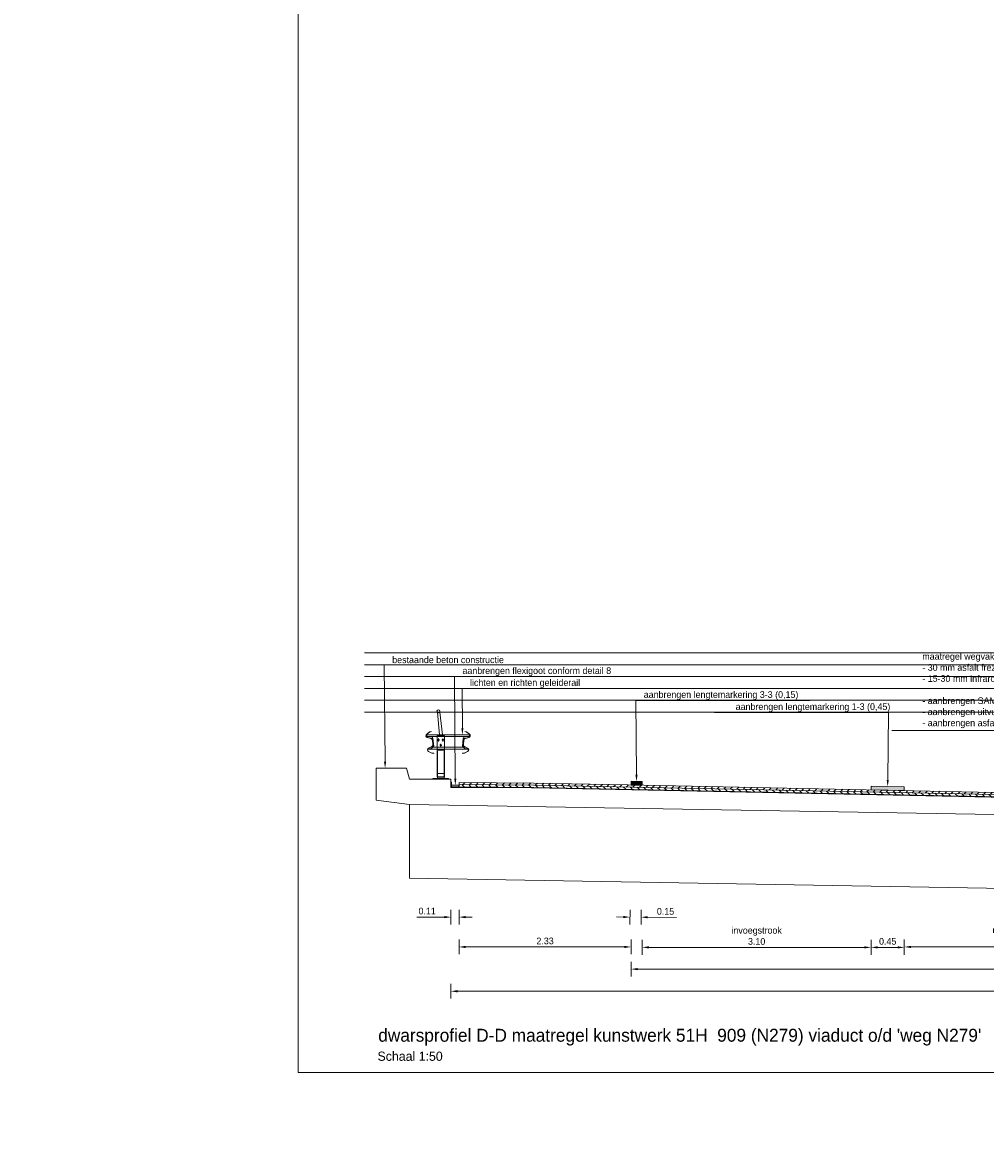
# Model space of a CAD drawing. Header units: metres. Extents: x 0 to 178216, y 0 to 407261.
# Tile 80 of 126: x 166822 to 166835, y 406205 to 406220. Entities that reach past the tile are written whole.
import ezdxf
from ezdxf import colors
from ezdxf.entities.mleader import LeaderData, LeaderLine
from ezdxf.math import Vec2, Vec3

# ---------------------------------------------------------------- set-up
doc = ezdxf.new("R2010")
doc.units = ezdxf.units.M
doc.header["$PDSIZE"] = 1
doc.layers.get('Defpoints').update_dxf_attribs({"lineweight": 18})
for name, color, linetype, lineweight in [('N-WE-VW-MARKERING_LANGS_STREEP_DOORGETROKKEN-G', 7, 'Continuous', 18), ('X-XX-AL-T35', 50, 'Continuous', 18), ('X-XX-AL-T50', 130, 'Continuous', 18), ('X-XX-AL-TEKENBLAD-M', 7, 'Continuous', 18), ('X-XX-AL-TEKENBLAD-S', 7, 'Continuous', 18), ('X-XX-AL-TEKENBLAD-T18', 10, 'Continuous', 18)]:
    doc.layers.add(name, color=color, linetype=linetype, lineweight=lineweight)
doc.layers.add('X-XX-AL-HULPLIJN-G', color=210, linetype='Continuous', lineweight=18, plot=False)
doc.styles.add('Futurabook1-1000', font='LT.TTF', dxfattribs={"height": 2.5})
doc.styles.add('NLCS-ISO-M100-T50', font='LT.TTF', dxfattribs={"height": 0.5})
doc.styles.add('NLCS-ISO-M50-T18', font='LT.TTF', dxfattribs={"height": 0.09})
doc.styles.add('NLCS-ISO-M500-T50', font='LT.TTF', dxfattribs={"height": 2.5})
doc.dimstyles.new('NLCS-M50-T18-PIJL_L2_H2', dxfattribs={"dimscale": 0.05, "dimtxt": 0.09, "dimasz": 1.8, "dimexe": 2, "dimexo": 2, "dimgap": 0.7, "dimtad": 1, "dimzin": 0, "dimdsep": 46, "dimtxsty": 'NLCS-ISO-M50-T18', "dimcen": 0, "dimdle": 2, "dimclrd": 256, "dimclre": 256, "dimclrt": 10, "dimazin": 0, "dimtfac": 1, "dimtofl": 0, "dimtmove": 0, "dimatfit": 3, "dimfxl": 2, "dimfxlon": 1, "dimtfillclr": 256, "dimtolj": 1, "dimtzin": 0, "dimlwd": -1, "dimlwe": -1, "dimarcsym": 0})

# ---------------------------------------------------------------- blocks, each defined once
blk = doc.blocks.new('*D213')
at = {"layer": 'Defpoints', "color": 0, "transparency": 16777216}
for p in [(166833.547, 406209.404), (166836.297, 406209.347), (166836.297, 406207.287)]:
    blk.add_point(p, dxfattribs=at)
at = {"layer": 'X-XX-AL-TEKENBLAD-M', "transparency": 16777216}
for p, q in [((166833.547, 406207.387), (166833.547, 406207.187)), ((166836.297, 406207.387), (166836.297, 406207.187)), ((166833.637, 406207.287), (166836.207, 406207.287))]:
    blk.add_line(p, q, dxfattribs=at)
for points in [[(166833.637, 406207.302), (166833.637, 406207.272), (166833.547, 406207.287)], [(166836.207, 406207.302), (166836.207, 406207.272), (166836.297, 406207.287)]]:
    blk.add_solid(points, dxfattribs=at)
at = {"layer": 'X-XX-AL-TEKENBLAD-M', "color": 10, "transparency": 16777216, "insert": (166834.922, 406207.445), "char_height": 0.09, "attachment_point": 5, "style": 'NLCS-ISO-M50-T18'}
blk.add_mtext('\\A1;rijbaan\\P2.75', dxfattribs=at)
blk = doc.blocks.new('*D221')
at = {"layer": 'Defpoints', "color": 0, "transparency": 16777216}
for p in [(166829.847, 406209.48), (166829.997, 406209.477), (166829.982, 406207.69)]:
    blk.add_point(p, dxfattribs=at)
at = {"layer": 'X-XX-AL-TEKENBLAD-S', "transparency": 16777216}
for p, q in [((166829.833, 406207.791), (166829.832, 406207.591)), ((166829.983, 406207.79), (166829.982, 406207.59)), ((166829.742, 406207.692), (166829.652, 406207.693)), ((166830.072, 406207.689), (166830.464, 406207.686))]:
    blk.add_line(p, q, dxfattribs=at)
for points in [[(166829.743, 406207.707), (166829.742, 406207.677), (166829.832, 406207.691)], [(166830.073, 406207.704), (166830.072, 406207.674), (166829.982, 406207.69)]]:
    blk.add_solid(points, dxfattribs=at)
at = {"layer": 'X-XX-AL-TEKENBLAD-S', "color": 10, "transparency": 16777216, "insert": (166830.314, 406207.768), "char_height": 0.09, "attachment_point": 5, "rotation": 359.5353, "style": 'NLCS-ISO-M50-T18'}
blk.add_mtext('\\A1;0.15', dxfattribs=at)
blk = doc.blocks.new('*D223')
at = {"layer": 'Defpoints', "color": 0, "transparency": 16777216}
for p in [(166833.098, 406209.464), (166833.548, 406209.454), (166833.548, 406207.281)]:
    blk.add_point(p, dxfattribs=at)
at = {"layer": 'X-XX-AL-TEKENBLAD-S', "transparency": 16777216}
for p, q in [((166833.098, 406207.381), (166833.098, 406207.181)), ((166833.548, 406207.381), (166833.548, 406207.181)), ((166833.188, 406207.281), (166833.458, 406207.281))]:
    blk.add_line(p, q, dxfattribs=at)
for points in [[(166833.188, 406207.296), (166833.188, 406207.266), (166833.098, 406207.281)], [(166833.458, 406207.296), (166833.458, 406207.266), (166833.548, 406207.281)]]:
    blk.add_solid(points, dxfattribs=at)
at = {"layer": 'X-XX-AL-TEKENBLAD-S', "color": 10, "transparency": 16777216, "insert": (166833.323, 406207.362), "char_height": 0.09, "attachment_point": 5, "style": 'NLCS-ISO-M50-T18'}
blk.add_mtext('\\A1;0.45', dxfattribs=at)
blk = doc.blocks.new('*D219')
at = {"layer": 'Defpoints', "color": 0, "transparency": 16777216}
for p in [(166827.407, 406209.517), (166845.672, 406209.234), (166845.672, 406206.687)]:
    blk.add_point(p, dxfattribs=at)
at = {"layer": 'X-XX-AL-TEKENBLAD-S', "transparency": 16777216}
for p, q in [((166827.407, 406206.787), (166827.407, 406206.587)), ((166845.672, 406206.787), (166845.672, 406206.587)), ((166827.497, 406206.687), (166845.582, 406206.687))]:
    blk.add_line(p, q, dxfattribs=at)
for points in [[(166827.497, 406206.702), (166827.497, 406206.672), (166827.407, 406206.687)], [(166845.582, 406206.702), (166845.582, 406206.672), (166845.672, 406206.687)]]:
    blk.add_solid(points, dxfattribs=at)
at = {"layer": 'X-XX-AL-TEKENBLAD-S', "color": 10, "transparency": 16777216, "insert": (166836.54, 406206.768), "char_height": 0.09, "attachment_point": 5, "style": 'NLCS-ISO-M50-T18'}
blk.add_mtext('\\A1;18.27', dxfattribs=at)
blk = doc.blocks.new('*D218')
at = {"layer": 'Defpoints', "color": 0, "transparency": 16777216}
for p in [(166829.847, 406209.48), (166843.547, 406209.202), (166843.547, 406206.987)]:
    blk.add_point(p, dxfattribs=at)
at = {"layer": 'X-XX-AL-TEKENBLAD-S', "transparency": 16777216}
for p, q in [((166829.847, 406207.087), (166829.847, 406206.887)), ((166843.547, 406207.087), (166843.547, 406206.887)), ((166829.937, 406206.987), (166843.457, 406206.987))]:
    blk.add_line(p, q, dxfattribs=at)
for points in [[(166829.937, 406207.002), (166829.937, 406206.972), (166829.847, 406206.987)], [(166843.457, 406207.002), (166843.457, 406206.972), (166843.547, 406206.987)]]:
    blk.add_solid(points, dxfattribs=at)
at = {"layer": 'X-XX-AL-TEKENBLAD-S', "color": 10, "transparency": 16777216, "insert": (166836.697, 406207.068), "char_height": 0.09, "attachment_point": 5, "style": 'NLCS-ISO-M50-T18'}
blk.add_mtext('\\A1;13.70', dxfattribs=at)
blk = doc.blocks.new('*D228')
at = {"layer": 'Defpoints', "color": 0, "transparency": 16777216}
for p in [(166827.517, 406209.516), (166829.848, 406209.53), (166827.517, 406207.287)]:
    blk.add_point(p, dxfattribs=at)
at = {"layer": 'X-XX-AL-TEKENBLAD-S', "transparency": 16777216}
for p, q in [((166827.517, 406207.387), (166827.517, 406207.187)), ((166829.848, 406207.387), (166829.848, 406207.187)), ((166829.758, 406207.287), (166827.607, 406207.287))]:
    blk.add_line(p, q, dxfattribs=at)
for points in [[(166827.607, 406207.302), (166827.607, 406207.272), (166827.517, 406207.287)], [(166829.758, 406207.302), (166829.758, 406207.272), (166829.848, 406207.287)]]:
    blk.add_solid(points, dxfattribs=at)
at = {"layer": 'X-XX-AL-TEKENBLAD-S', "color": 10, "transparency": 16777216, "insert": (166828.683, 406207.368), "char_height": 0.09, "attachment_point": 5, "style": 'NLCS-ISO-M50-T18'}
blk.add_mtext('\\A1;2.33', dxfattribs=at)
blk = doc.blocks.new('*D222')
at = {"layer": 'Defpoints', "color": 0, "transparency": 16777216}
for p in [(166827.407, 406209.517), (166827.517, 406209.516), (166827.407, 406207.691)]:
    blk.add_point(p, dxfattribs=at)
at = {"layer": 'X-XX-AL-TEKENBLAD-S', "transparency": 16777216}
for p, q in [((166827.407, 406207.791), (166827.407, 406207.591)), ((166827.517, 406207.791), (166827.517, 406207.591)), ((166827.317, 406207.691), (166826.944, 406207.691)), ((166827.607, 406207.691), (166827.697, 406207.691))]:
    blk.add_line(p, q, dxfattribs=at)
for points in [[(166827.317, 406207.706), (166827.317, 406207.676), (166827.407, 406207.691)], [(166827.607, 406207.706), (166827.607, 406207.676), (166827.517, 406207.691)]]:
    blk.add_solid(points, dxfattribs=at)
at = {"layer": 'X-XX-AL-TEKENBLAD-S', "color": 10, "transparency": 16777216, "insert": (166827.086, 406207.772), "char_height": 0.09, "attachment_point": 5, "style": 'NLCS-ISO-M50-T18'}
blk.add_mtext('\\A1;0.11', dxfattribs=at)
blk = doc.blocks.new('*D229')
at = {"layer": 'Defpoints', "color": 0, "transparency": 16777216}
for p in [(166829.998, 406209.527), (166833.098, 406209.464), (166833.098, 406207.281)]:
    blk.add_point(p, dxfattribs=at)
at = {"layer": 'X-XX-AL-TEKENBLAD-S', "transparency": 16777216}
for p, q in [((166829.998, 406207.381), (166829.998, 406207.181)), ((166833.098, 406207.381), (166833.098, 406207.181)), ((166830.088, 406207.281), (166833.008, 406207.281))]:
    blk.add_line(p, q, dxfattribs=at)
for points in [[(166830.088, 406207.296), (166830.088, 406207.266), (166829.998, 406207.281)], [(166833.008, 406207.296), (166833.008, 406207.266), (166833.098, 406207.281)]]:
    blk.add_solid(points, dxfattribs=at)
at = {"layer": 'X-XX-AL-TEKENBLAD-S', "color": 10, "transparency": 16777216, "insert": (166831.548, 406207.436), "char_height": 0.09, "attachment_point": 5, "style": 'NLCS-ISO-M50-T18'}
blk.add_mtext('\\A1;invoegstrook\\P3.10', dxfattribs=at)

msp = doc.modelspace()

# ---------------------------------------------------------------- hatches: boundary and pattern name
at = {"layer": 'N-WE-VW-MARKERING_LANGS_STREEP_DOORGETROKKEN-G', "transparency": 33554559}
h = msp.add_hatch(color=256, dxfattribs=at)
h.dxf.hatch_style = 1
h.paths.add_polyline_path([(166829.9979, 406209.5268), (166829.8479, 406209.5298), (166829.8469, 406209.4798), (166829.9969, 406209.4768)])
h = msp.add_hatch(color=256, dxfattribs=at)
h.dxf.hatch_style = 1
h.paths.add_polyline_path([(166833.5479, 406209.4544), (166833.098, 406209.4638), (166833.097, 406209.4136), (166833.5469, 406209.4044)])
at = {"layer": 'X-XX-AL-TEKENBLAD-S', "transparency": 33554687}
h = msp.add_hatch(dxfattribs=at)
h.set_pattern_fill('ANSI31', color=256, scale=0.02)
h.set_pattern_definition([(45, (-6.652955, -18.25), (-0.044901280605, 0.044901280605), [])])
h.paths.add_polyline_path([(166840.4497, 406209.2637), (166837.2335, 406209.3293), (166836.754, 406209.3391), (166836.274, 406209.3489), (166833.0304, 406209.415), (166828.5303, 406209.5067), (166827.5172, 406209.5157), (166827.5169, 406209.4857), (166828.5303, 406209.4767), (166845.4573, 406209.136), (166845.4573, 406209.166), (166843.6059, 406209.1994)])
h = msp.add_hatch(dxfattribs=at)
h.set_pattern_fill('ANSI31', color=256, scale=0.02, angle=270)
h.set_pattern_definition([(315, (-11137.839415, 19392.47559), (0.044901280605, 0.044901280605), [])])
h.paths.add_polyline_path([(166828.5303, 406209.4767), (166827.5172, 406209.4857), (166827.5169, 406209.4557), (166828.5294, 406209.4467), (166845.4573, 406209.106), (166845.4573, 406209.136)])

# ---------------------------------------------------------------- linework, layer by layer
at = {"layer": 'N-WE-VW-MARKERING_LANGS_STREEP_DOORGETROKKEN-G', "flags": 128}
for points in [[(166829.9979, 406209.5268), (166829.8479, 406209.5298), (166829.8469, 406209.4798), (166829.9969, 406209.4768), (166829.9979, 406209.5268)], [(166833.5479, 406209.4544), (166833.098, 406209.4638), (166833.097, 406209.4136), (166833.5469, 406209.4044), (166833.5479, 406209.4544)]]:
    msp.add_lwpolyline(points, close=True, dxfattribs=at)
at = {"layer": 'X-XX-AL-HULPLIJN-G', "flags": 128}
msp.add_lwpolyline([(166825.3375, 406225.5848), (166825.3375, 406205.5848), (166875.3375, 406205.5848), (166875.3375, 406225.5848)], close=True, dxfattribs=at)
for points in [[(166826.2382, 406211.2682), (166846.568, 406211.2682)], [(166826.2382, 406211.1082), (166846.568, 406211.1082)], [(166826.2382, 406210.9482), (166846.568, 406210.9482)], [(166826.2382, 406210.7882), (166846.568, 406210.7882)], [(166826.2382, 406210.6282), (166846.568, 406210.6282)], [(166826.2382, 406210.4682), (166846.568, 406210.4682)], [(166827.4072, 406209.5167), (166827.4172, 406209.5166), (166827.4172, 406209.4566), (166828.5294, 406209.4467), (166845.4573, 406209.106), (166845.5572, 406209.1045), (166845.5572, 406209.1645), (166845.5672, 406209.1645)]]:
    msp.add_lwpolyline(points, dxfattribs=at)
at = {"layer": 'X-XX-AL-TEKENBLAD-S'}
for p, q in [((166827.0791, 406210.1594), (166827.0818, 406210.1364)), ((166827.6591, 406210.1594), (166827.0791, 406210.1594)), ((166827.6565, 406210.1364), (166827.0818, 406210.1364)), ((166827.1537, 406210.1364), (166827.1689, 406209.9914)), ((166827.1575, 406210.1364), (166827.1728, 406209.9914)), ((166827.1639, 406210.1122), (166827.1601, 406210.1118)), ((166827.1639, 406210.1122), (166827.1749, 406210.0074)), ((166827.2191, 406209.5917), (166827.2191, 406210.1464)), ((166827.2191, 406210.1464), (166827.3191, 406210.1464)), ((166827.2263, 406210.0894), (166827.2525, 406210.0894)), ((166827.2391, 406210.0695), (166827.2391, 406210.108)), ((166827.2863, 406210.0894), (166827.3125, 406210.0894)), ((166827.2991, 406210.0707), (166827.2991, 406210.108)), ((166827.3191, 406210.1464), (166827.3191, 406209.5917)), ((166827.5744, 406210.1122), (166827.5634, 406210.0074)), ((166827.5808, 406210.1364), (166827.5655, 406209.9914)), ((166827.5846, 406210.1364), (166827.5694, 406209.9914)), ((166827.5744, 406210.1122), (166827.5782, 406210.1118)), ((166827.6591, 406210.1594), (166827.6565, 406210.1364)), ((166827.1371, 406209.9684), (166827.1015, 406209.9684)), ((166827.1015, 406209.9654), (166827.1015, 406209.9684)), ((166827.6368, 406209.9654), (166827.1015, 406209.9654)), ((166827.1371, 406209.9684), (166827.1611, 406209.9914)), ((166827.5771, 406209.9914), (166827.1611, 406209.9914)), ((166827.1749, 406210.0074), (166827.1711, 406210.007)), ((166827.2191, 406209.9564), (166827.3191, 406209.9564)), ((166827.2191, 406209.9514), (166827.3191, 406209.9514)), ((166827.2191, 406209.9399), (166827.2241, 406209.9399)), ((166827.2241, 406209.5667), (166827.2241, 406209.9399)), ((166827.2558, 406210.0194), (166827.2816, 406210.0194)), ((166827.2691, 406209.9918), (166827.2691, 406210.038)), ((166827.3141, 406209.9399), (166827.3191, 406209.9399)), ((166827.3141, 406209.5667), (166827.3141, 406209.9399)), ((166827.5634, 406210.0074), (166827.5672, 406210.007)), ((166827.5771, 406209.9914), (166827.6011, 406209.9684)), ((166827.6368, 406209.9684), (166827.6011, 406209.9684)), ((166827.6368, 406209.9654), (166827.6368, 406209.9684)), ((166827.3141, 406209.6367), (166827.2241, 406209.6367)), ((166827.3741, 406209.5667), (166827.1641, 406209.5667)), ((166827.1641, 406209.5667), (166827.1641, 406209.5567)), ((166827.2191, 406209.5717), (166827.2126, 406209.5667)), ((166827.3191, 406209.5917), (166827.2191, 406209.5917)), ((166827.3191, 406209.5717), (166827.2191, 406209.5717)), ((166827.3191, 406209.5717), (166827.3256, 406209.5667)), ((166827.3741, 406209.5567), (166827.3741, 406209.5667))]:
    msp.add_line(p, q, dxfattribs=at)
at = {"layer": 'X-XX-AL-TEKENBLAD-S', "flags": 128}
for points in [[(166827.2251, 406210.4636), (166827.2517, 406210.1594), (166827.2917, 406210.1594), (166827.2552, 406210.4667)], [(166827.4172, 406209.4766), (166827.5168, 406209.4757), (166827.5166, 406209.4557), (166827.4172, 406209.4566), (166827.4172, 406209.4766)]]:
    msp.add_lwpolyline(points, dxfattribs=at)
for points in [[(166827.1748, 406209.911), (166827.1492, 406209.9123), (166827.1056, 406209.934, -0.6229229), (166827.106, 406209.9771), (166827.1483, 406209.9975, 0.3165431), (166827.1651, 406210.0277), (166827.1588, 406210.0874, 0.3149109), (166827.1363, 406210.1133), (166827.0903, 406210.1249, -0.6226296), (166827.0813, 406210.167), (166827.1192, 406210.197), (166827.1441, 406210.2035), (166827.1433, 406210.2064), (166827.1179, 406210.1997), (166827.0794, 406210.1693, 0.6226296), (166827.0896, 406210.122), (166827.1356, 406210.1104, -0.3149109), (166827.1559, 406210.0871), (166827.1621, 406210.0274, -0.3165431), (166827.147, 406210.0002), (166827.1047, 406209.9798, 0.6229229), (166827.1043, 406209.9314), (166827.1484, 406209.9093), (166827.1747, 406209.908)], [(166827.2357, 406210.0774, 0.5773503), (166827.2426, 406210.0774), (166827.2469, 406210.0849, 1.7320508), (166827.2313, 406210.0849)], [(166827.2957, 406210.0774, 0.5773503), (166827.3026, 406210.0774), (166827.3069, 406210.0849, 1.7320508), (166827.2913, 406210.0849)], [(166827.5635, 406209.911), (166827.5891, 406209.9123), (166827.6326, 406209.934, 0.6229229), (166827.6323, 406209.9771), (166827.59, 406209.9975, -0.3165431), (166827.5732, 406210.0277), (166827.5794, 406210.0874, -0.3149109), (166827.602, 406210.1133), (166827.648, 406210.1249, 0.6226296), (166827.657, 406210.167), (166827.619, 406210.197), (166827.5942, 406210.2035), (166827.595, 406210.2064), (166827.6204, 406210.1997), (166827.6589, 406210.1693, -0.6226296), (166827.6487, 406210.122), (166827.6027, 406210.1104, 0.3149109), (166827.5824, 406210.0871), (166827.5762, 406210.0274, 0.3165431), (166827.5913, 406210.0002), (166827.6336, 406209.9798, -0.6229229), (166827.634, 406209.9314), (166827.5899, 406209.9093), (166827.5636, 406209.908)], [(166827.2657, 406210.0074, 0.5773503), (166827.2726, 406210.0074), (166827.2769, 406210.0149, 1.7320508), (166827.2613, 406210.0149)]]:
    msp.add_lwpolyline(points, format="xyb", close=True, dxfattribs=at)
at = {"layer": 'X-XX-AL-TEKENBLAD-S', "color": 8, "flags": 128}
msp.add_lwpolyline([(166846.1272, 406208.8845), (166846.1272, 406207.8845), (166826.8472, 406208.2167), (166826.8472, 406209.2167), (166826.3972, 406209.2767), (166826.3972, 406209.7067), (166826.8072, 406209.7067), (166826.8472, 406209.5567), (166827.4072, 406209.5567), (166827.4072, 406209.5167), (166827.4075, 406209.4468), (166828.5293, 406209.4417), (166845.5671, 406209.0945), (166845.5672, 406209.1645), (166845.5672, 406209.2245), (166846.1272, 406209.2245), (166846.1672, 406209.3745), (166846.5772, 406209.3745), (166846.5772, 406208.9445)], close=True, dxfattribs=at)
at = {"layer": 'X-XX-AL-TEKENBLAD-S', "const_width": 0.01, "flags": 128}
msp.add_lwpolyline([(166827.4071, 406209.5117), (166827.4122, 406209.5116), (166827.4122, 406209.4516), (166828.5293, 406209.4417), (166845.4572, 406209.101), (166845.5622, 406209.0994), (166845.5622, 406209.1595), (166845.5672, 406209.1595)], dxfattribs=at)
at = {"layer": 'X-XX-AL-TEKENBLAD-S', "flags": 128}
for points in [[(166845.4573, 406209.166), (166843.6059, 406209.1994), (166840.4497, 406209.2637), (166837.2335, 406209.3293), (166836.754, 406209.3391), (166836.274, 406209.3489), (166833.0304, 406209.415), (166829.8019, 406209.4808), (166828.5303, 406209.5067), (166827.5172, 406209.5157), (166827.5169, 406209.4857), (166828.5303, 406209.4767), (166845.4573, 406209.136), (166845.4573, 406209.166)], [(166845.4573, 406209.136), (166828.5303, 406209.4767), (166827.5172, 406209.4857), (166827.5169, 406209.4557), (166828.5294, 406209.4467), (166845.4573, 406209.106), (166845.4573, 406209.136)]]:
    msp.add_lwpolyline(points, close=True, dxfattribs=at)
at = {"layer": 'X-XX-AL-TEKENBLAD-S', "color": 8, "flags": 128}
msp.add_lwpolyline([(166826.8472, 406209.2167), (166846.1272, 406208.8845)], dxfattribs=at)
at = {"layer": 'X-XX-AL-TEKENBLAD-S'}
msp.add_circle((166827.2388, 406210.4781), 0.02, dxfattribs=at)

# ---------------------------------------------------------------- texts
at = {"layer": 'X-XX-AL-T35', "insert": (166826.4134, 406205.8698), "char_height": 0.125, "attachment_point": 1, "style": 'Futurabook1-1000'}
msp.add_mtext_dynamic_manual_height_columns('Schaal 1:50', width=5.387368, gutter_width=1.75, heights=[0], dxfattribs=at)
at = {"layer": 'X-XX-AL-T50', "insert": (166826.423, 406206.1787), "char_height": 0.175, "attachment_point": 1, "style": 'Futurabook1-1000'}
msp.add_mtext_dynamic_manual_height_columns("dwarsprofiel D-D maatregel kunstwerk 51H  909 (N279) viaduct o/d 'weg N279'", width=8.139484, gutter_width=2.5, heights=[0], dxfattribs=at)

# ---------------------------------------------------------------- dimensions: what is measured, and where the dimension line sits
at = {"layer": 'X-XX-AL-TEKENBLAD-M'}
dim = msp.add_linear_dim(base=(166836.2969, 406207.2871), p1=(166833.5469, 406209.4044), p2=(166836.2969, 406209.3469), text='rijbaan\\P<>', dimstyle='NLCS-M50-T18-PIJL_L2_H2', dxfattribs=at)
dim.commit()
dim.dimension.update_dxf_attribs({"geometry": '*D213', "text_midpoint": (166834.9219, 406207.4449)})
at = {"layer": 'X-XX-AL-TEKENBLAD-S', "color": 8}
for base, p1, p2, picture, middle in [((166827.4072, 406207.6911), (166827.5172, 406209.5157), (166827.4072, 406209.5167), '*D222', (166827.0857, 406207.7718)), ((166845.67224, 406206.68713), (166827.40717, 406209.51667), (166845.67224, 406209.23446), '*D219', (166836.53971, 406206.76787)), ((166827.5172, 406207.2871), (166829.8479, 406209.5298), (166827.5172, 406209.5157), '*D228', (166828.6825, 406207.3679)), ((166843.5469, 406206.9871), (166829.8469, 406209.4798), (166843.5469, 406209.2022), '*D218', (166836.6969, 406207.0679)), ((166833.5479, 406207.2812), (166833.098, 406209.4638), (166833.5479, 406209.4544), '*D223', (166833.323, 406207.3623))]:
    dim = msp.add_linear_dim(base=base, p1=p1, p2=p2, dimstyle='NLCS-M50-T18-PIJL_L2_H2', dxfattribs=at)
    dim.commit()
    dim.dimension.update_dxf_attribs({"geometry": picture, "text_midpoint": middle})
dim = msp.add_linear_dim(base=(166829.9824, 406207.6899), p1=(166829.8469, 406209.4798), p2=(166829.9969, 406209.4768), angle=359.53529, dimstyle='NLCS-M50-T18-PIJL_L2_H2', dxfattribs=at)
dim.commit()
dim.dimension.update_dxf_attribs({"geometry": '*D221', "text_midpoint": (166830.3131, 406207.6872), "dimtype": 160})
dim = msp.add_linear_dim(base=(166833.098, 406207.2812), p1=(166829.9979, 406209.5268), p2=(166833.098, 406209.4638), text='invoegstrook\\P<>', dimstyle='NLCS-M50-T18-PIJL_L2_H2', dxfattribs=at)
dim.commit()
dim.dimension.update_dxf_attribs({"geometry": '*D229', "text_midpoint": (166831.548, 406207.4362)})

# ---------------------------------------------------------------- leaders
at = {"layer": 'X-XX-AL-TEKENBLAD-T18'}
ml = msp.add_multileader_mtext('Standard', dxfattribs=at)
ml.set_content('profiel van vrije ruimte spoor', color=256, style='NLCS-ISO-M100-T50')
ml.set_leader_properties(color=256, linetype='ByLayer', lineweight=-1)
ml.build(insert=Vec2(0, 0))
ml.multileader.update_dxf_attribs({"text_left_attachment_type": 5, "text_right_attachment_type": 5, "dogleg_length": 0.09, "arrow_head_size": 0.18})
ctx = ml.context
ctx.base_point, ctx.char_height, ctx.arrow_head_size, ctx.landing_gap_size, ctx.plane_origin = Vec3(166843.0747, 406251.5213), 0.09, 0.18, 0.018, Vec3(166842.4639, 406250.2294)
ctx.left_attachment, ctx.right_attachment = 5, 5
notes = []
notes.append((ctx, [(0, (0, 0, 0), (0, 0), (1, 0), 1, [])]))
ctx.mtext.insert, ctx.mtext.flow_direction = Vec3(166843.0927, 406251.6383), 5
ml = msp.add_multileader_mtext('Standard', dxfattribs=at)
ml.set_content('{\\fFutura Book|b0|i0|c0|p2;bestaande beton constructie}', color=256, style='NLCS-ISO-M500-T50')
ml.set_leader_properties(color=256, linetype='ByLayer', lineweight=-1)
ml.build(insert=Vec2(0, 0))
ml.multileader.update_dxf_attribs({"text_left_attachment_type": 5, "text_right_attachment_type": 5, "dogleg_length": 0.09, "arrow_head_size": 0.09})
ctx = ml.context
ctx.base_point, ctx.char_height, ctx.arrow_head_size, ctx.landing_gap_size, ctx.plane_origin = Vec3(166826.5946, 406211.1082), 0.09, 0.09, 0.018, Vec3(166826.4267, 406210.2598)
ctx.left_attachment, ctx.right_attachment = 5, 5
notes.append((ctx, [(1, (1, 1, 0), (166826.5046, 406211.1082), (1, 0), 0.09, [(0, [(166826.5163, 406209.7067)], 0, [])])]))
ctx.mtext.insert, ctx.mtext.rotation, ctx.mtext.flow_direction = Vec3(166826.6126, 406211.2202), 6.2831853, 5
ml = msp.add_multileader_mtext('Standard', dxfattribs=at)
ml.set_content('maatregel wegvak 2 brugdekken kunstwerken:\\P- 30 mm asfalt frezen\\P- 15-30 mm infrarood verwarmen en rippen\\P\\P- aanbrengen SAMI-laag\\P- aanbrengen uitvullaag AC 11\\P- aanbrengen asfalt 30 mm SMA-NL 8G+', color=256, style='NLCS-ISO-M500-T50')
ml.set_leader_properties(color=256, linetype='ByLayer', lineweight=-1)
ml.build(insert=Vec2(0, 0))
ml.multileader.update_dxf_attribs({"text_left_attachment_type": 5, "text_right_attachment_type": 5, "dogleg_length": 0.09, "arrow_head_size": 0.09})
ctx = ml.context
ctx.base_point, ctx.char_height, ctx.arrow_head_size, ctx.landing_gap_size, ctx.plane_origin = Vec3(166833.7733, 406210.2182), 0.09, 0.09, 0.018, Vec3(166836.2596, 406209.4645)
ctx.left_attachment, ctx.right_attachment = 5, 5
notes.append((ctx, [(1, (1, 1, 0), (166836.1847, 406210.2182), (-1, 0), 0.09, [(0, [(166836.1847, 406209.3615)], 0, [])])]))
ctx.mtext.insert, ctx.mtext.flow_direction = Vec3(166833.7913, 406211.2665), 5
ml = msp.add_multileader_mtext('Standard', dxfattribs=at)
ml.set_content('aanbrengen flexigoot conform detail 8', color=256, style='NLCS-ISO-M500-T50')
ml.set_leader_properties(color=256, linetype='ByLayer', lineweight=-1)
ml.build(insert=Vec2(0, 0))
ml.multileader.update_dxf_attribs({"text_left_attachment_type": 5, "text_right_attachment_type": 5, "dogleg_length": 0.09, "arrow_head_size": 0.09})
ctx = ml.context
ctx.base_point, ctx.char_height, ctx.arrow_head_size, ctx.landing_gap_size, ctx.plane_origin = Vec3(166827.5455, 406210.9482), 0.09, 0.09, 0.018, Vec3(166827.3776, 406210.0693)
ctx.left_attachment, ctx.right_attachment = 5, 5
notes.append((ctx, [(1, (1, 1, 0), (166827.4555, 406210.9482), (1, 0), 0.09, [(0, [(166827.4672, 406209.4761)], 0, [])])]))
ctx.mtext.insert, ctx.mtext.rotation, ctx.mtext.flow_direction = Vec3(166827.5635, 406211.0736), 6.2831853, 5
ml = msp.add_multileader_mtext('Standard', dxfattribs=at)
ml.set_content('{\\fFutura Book|b0|i0|c0|p2;lichten en richten geleiderail}', color=256, style='NLCS-ISO-M500-T50')
ml.set_leader_properties(color=256, linetype='ByLayer', lineweight=-1)
ml.build(insert=Vec2(0, 0))
ml.multileader.update_dxf_attribs({"text_left_attachment_type": 5, "text_right_attachment_type": 5, "dogleg_length": 0.09, "arrow_head_size": 0.09})
ctx = ml.context
ctx.base_point, ctx.char_height, ctx.arrow_head_size, ctx.landing_gap_size, ctx.plane_origin = Vec3(166827.6482, 406210.7882), 0.09, 0.09, 0.018, Vec3(166827.479, 406210.0693)
ctx.left_attachment, ctx.right_attachment = 5, 5
notes.append((ctx, [(1, (1, 1, 0), (166827.5582, 406210.7882), (1, 0), 0.09, [(0, [(166827.5634, 406210.1594)], 0, [])])]))
ctx.mtext.insert, ctx.mtext.rotation, ctx.mtext.flow_direction = Vec3(166827.6662, 406210.9121), 6.2831853, 5
ml = msp.add_multileader_mtext('Standard', dxfattribs=at)
ml.set_content('{\\fFutura Book|b0|i0|c0|p2;aanbrengen lengtemarkering 3-3 (0,15)}', color=256, style='NLCS-ISO-M500-T50')
ml.set_leader_properties(color=256, linetype='ByLayer', lineweight=-1)
ml.build(insert=Vec2(0, 0))
ml.multileader.update_dxf_attribs({"text_left_attachment_type": 5, "text_right_attachment_type": 5, "dogleg_length": 0.09, "arrow_head_size": 0.09})
ctx = ml.context
ctx.base_point, ctx.char_height, ctx.arrow_head_size, ctx.landing_gap_size, ctx.plane_origin = Vec3(166830.0006, 406210.6258), 0.09, 0.09, 0.018, Vec3(166829.8346, 406209.5751)
ctx.left_attachment, ctx.right_attachment = 5, 5
notes.append((ctx, [(1, (1, 1, 0), (166829.9106, 406210.6258), (1, 0), 0.09, [(0, [(166829.9214, 406209.5283)], 0, [])])]))
ctx.mtext.insert, ctx.mtext.rotation, ctx.mtext.flow_direction = Vec3(166830.0186, 406210.7496), 6.2831853, 5
ml = msp.add_multileader_mtext('Standard', dxfattribs=at)
ml.set_content('{\\fFutura Book|b0|i0|c0|p2;aanbrengen lengtemarkering 1-3 (0,45)}', color=256, style='NLCS-ISO-M500-T50')
ml.set_leader_properties(color=256, linetype='ByLayer', lineweight=-1)
ml.build(insert=Vec2(0, 0))
ml.multileader.update_dxf_attribs({"text_left_attachment_type": 5, "text_right_attachment_type": 5, "dogleg_length": 0.09, "arrow_head_size": 0.09})
ctx = ml.context
ctx.base_point, ctx.char_height, ctx.arrow_head_size, ctx.landing_gap_size, ctx.plane_origin = Vec3(166831.2457, 406210.4623), 0.09, 0.09, 0.018, Vec3(166833.4104, 406209.6363)
ctx.left_attachment, ctx.right_attachment = 5, 5
notes.append((ctx, [(1, (1, 1, 0), (166833.3335, 406210.4623), (-1, 0), 0.09, [(0, [(166833.3225, 406209.4591)], 0, [])])]))
ctx.mtext.insert, ctx.mtext.flow_direction = Vec3(166831.2637, 406210.5861), 5
for ctx, leaders in notes:
    for number, flags, end, landing, length, lines in leaders:
        leader = LeaderData()
        leader.index, (leader.has_last_leader_line, leader.has_dogleg_vector, leader.attachment_direction) = number, flags
        leader.last_leader_point, leader.dogleg_vector, leader.dogleg_length = Vec3(end), Vec3(landing), length
        for number, points, colour, breaks in lines:
            line = LeaderLine()
            line.index, line.vertices, line.color, line.breaks = number, Vec3.list(points), colors.encode_raw_color(colour), breaks
            leader.lines.append(line)
        ctx.leaders.append(leader)

doc.saveas('drawing.dxf')
